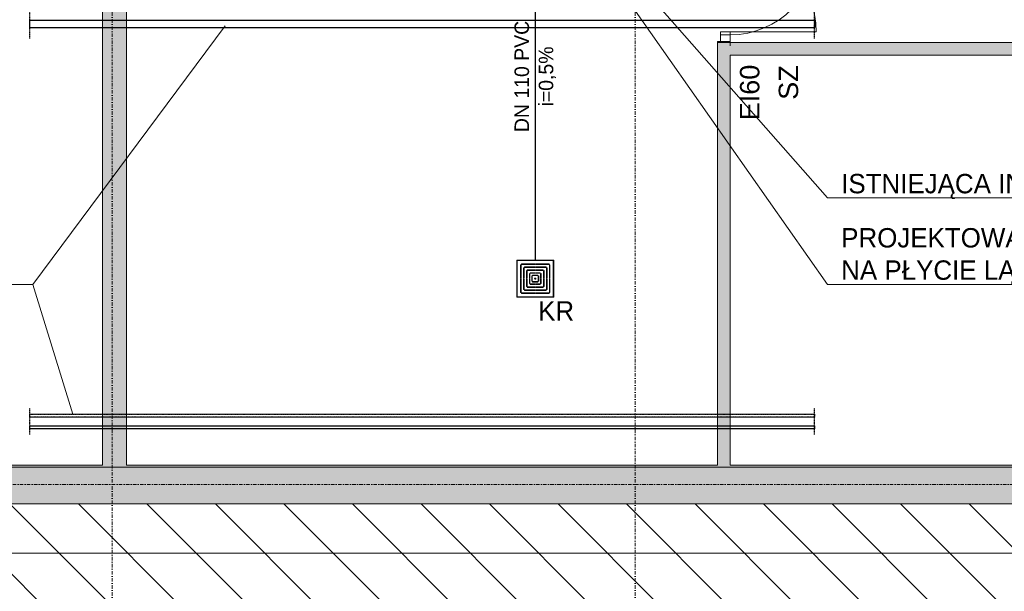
# Model space of a CAD drawing. Header units: centimetres. Extents: x -1589 to 108054, y -205274 to 31709.
# Tile 161 of 256: x 1283 to 2300, y 27160 to 27750. Entities that reach past the tile are written whole.
import ezdxf

# ---------------------------------------------------------------- set-up
doc = ezdxf.new("R2010")
doc.units = ezdxf.units.CM
doc.header["$LTSCALE"] = 0.01
doc.header["$MEASUREMENT"] = 0
for name, pattern in [('CHSW', [0]), ('DASHEDX2', [38.1, 25.4, -12.7]), ('GESTRICHELT', [7, 4, -3]), ('Krawędzie ukryte', [27, 20, -7]), ('Kropki i Kreski', [72, 36, -18, 0, -18]), ('Przerywana podwójnie', [109.361107, 52.916665, -21.166666, 14.111111, -21.166666])]:
    doc.linetypes.add(name, pattern=pattern)
for name, color, linetype in [('2_instalacje pompownia.ISTN', 7, 'Continuous'), ('2_stropy.ISTN', 7, 'Continuous'), ('2_słupy.ISTN', 7, 'Continuous'), ('2_ściany wewnętrzne.ISTN', 7, 'Continuous'), ('2_ściany zewnętrzne.ISTN', 7, 'Continuous'), ('4_osie.ISTN', 7, 'Continuous'), ('5_opisy.K_IR', 7, 'Continuous'), ('5_wymiary.ISTN', 7, 'Continuous'), ('_KD', 7, 'Continuous'), ('_WOD-KAN', 7, 'Continuous')]:
    doc.layers.add(name, color=color, linetype=linetype)
doc.layers.add('_kanalizacja', color=30, linetype='Continuous', lineweight=30)
doc.layers.add('P-SANR-FIXT', color=7, linetype='Continuous', lineweight=18)
doc.styles.add('GENERATED_STYLE_1', font='txt')
doc.dimstyles.new('GENERATED_STYLE__2', dxfattribs={"dimtxt": 0.18, "dimasz": 18.24, "dimexe": 0.18, "dimexo": 0.0625, "dimgap": 0.09, "dimtad": 0, "dimtih": 1, "dimtoh": 1, "dimdec": 4, "dimzin": 0, "dimdsep": 46, "dimcen": 0.09, "dimadec": 0, "dimazin": 0, "dimtfac": 1, "dimtdec": 4, "dimtmove": 0, "dimatfit": 3, "dimldrblk": 'ARROWHEAD_5', "dimfxl": 1, "dimtolj": 1, "dimtzin": 0, "dimarcsym": 0})

# ---------------------------------------------------------------- blocks, each defined once
blk = doc.blocks.new('*D13')
at = {"layer": '5_wymiary.ISTN', "color": 0, "linetype": 'Continuous', "lineweight": -2}
for p, q in [((1378.6, 27870.5), (724.3, 27870.5)), ((724.5, 27852.3), (724.5, 27571.2)), ((724.5, 27288.7), (724.5, 27570)), ((737, 27270.5), (724.3, 27270.5))]:
    blk.add_line(p, q, dxfattribs=at)
at = {"layer": '5_wymiary.ISTN', "color": 0}
for points in [[(727.5, 27852.3), (721.5, 27852.3), (724.5, 27870.5)], [(721.5, 27288.7), (727.5, 27288.7), (724.5, 27270.5)]]:
    blk.add_solid(points, dxfattribs=at)
at = {"layer": 'Defpoints', "color": 0}
for p in [(724.5, 27870.5), (1378.6, 27870.5), (737.1, 27270.5)]:
    blk.add_point(p, dxfattribs=at)
at = {"layer": '5_wymiary.ISTN', "color": 0, "lineweight": 5, "insert": (724.5, 27570.6), "char_height": 0.18, "attachment_point": 5, "rotation": 90}
blk.add_mtext('\\A1;600.0000', dxfattribs=at)
blk = doc.blocks.new('ARROWHEAD_5')
at = {"linetype": 'Continuous', "lineweight": 0}
blk.add_hatch(color=0, dxfattribs=at).paths.add_polyline_path([(-1, 0.2679), (0, 0), (-1, -0.2679)])
at = {"color": 0, "linetype": 'Continuous', "lineweight": 0}
blk.add_line((0, 0), (-1, 0), dxfattribs=at)

msp = doc.modelspace()

# ---------------------------------------------------------------- hatches: boundary and pattern name
at = {"layer": '2_słupy.ISTN', "linetype": 'Continuous', "lineweight": 5}
for points in [[(1358.63417, 27250.50296), (1398.63417, 27250.50296), (1398.63417, 27290.50296), (1393.69747, 27290.50296), (1393.69747, 27286.26207), (1368.69748, 27286.26207), (1368.69748, 27290.50296), (1358.63417, 27290.50296)], [(1368.69748, 27286.26207), (1393.69747, 27286.26207), (1393.69747, 27290.50296), (1368.69748, 27290.50296)], [(1898.63417, 27290.50296), (1898.63417, 27250.50296), (1938.63417, 27250.50296), (1938.63417, 27290.50296)]]:
    msp.add_hatch(color=8, dxfattribs=at).paths.add_polyline_path(points)
at = {"layer": '2_ściany wewnętrzne.ISTN', "linetype": 'Continuous', "lineweight": 5}
for points in [[(1368.69747, 27850.50296), (1368.69747, 27290.50296), (1393.69747, 27290.50296), (1393.69747, 27850.50296)], [(2003.69747, 27726.554), (2003.69747, 27713.554), (2016.69747, 27713.554), (2016.69747, 27726.554)], [(2016.69747, 27713.554), (2472.89049, 27713.554), (2472.89049, 27726.554), (2016.69747, 27726.554)], [(2003.69747, 27713.554), (2003.69747, 27290.50296), (2016.69747, 27290.50296), (2016.69747, 27713.554)]]:
    msp.add_hatch(color=8, dxfattribs=at).paths.add_polyline_path(points)
at = {"layer": '2_ściany zewnętrzne.ISTN', "linetype": 'Continuous', "lineweight": 5}
for points in [[(858.63417, 27250.50296), (1358.63417, 27250.50296), (1358.63417, 27290.50297), (858.63417, 27290.50297)], [(1398.63417, 27250.50296), (1898.63417, 27250.50296), (1898.63417, 27290.50297), (1398.63417, 27290.50297)], [(1938.63417, 27250.50296), (2438.63417, 27250.50296), (2438.63417, 27290.50296), (1938.63417, 27290.50296)]]:
    msp.add_hatch(color=8, dxfattribs=at).paths.add_polyline_path(points)
at = {"layer": '5_opisy.K_IR', "linetype": 'Continuous', "lineweight": 5}
h = msp.add_hatch(dxfattribs=at)
h.set_pattern_fill('PZT_oznaczenia_dróg_dla__78', color=8, style=0, pattern_type=2)
h.set_pattern_definition([(315, (3e-13, 28099.415), (35.35534, 35.35534), [])])
h.paths.add_polyline_path([(-995.5427, 26250.50296), (7161.18434, 26250.50296), (7161.18434, 30690.55678), (-995.5427, 30690.55678)])
h.paths.add_polyline_path([(818.63417, 27460.4239), (818.63417, 27250.50296), (4025.67745, 27250.3437), (4010.26468, 27846.68343), (4241.74987, 27846.68343), (4241.74938, 27871.68393), (4151.3174, 28019.03017), (4151.12243, 28044.03017), (4002.47423, 28044.03017), (4002.47423, 29052.5761), (4675.54492, 29052.5761), (4675.54492, 27246.25206), (6097.99749, 27246.26206), (6097.99749, 29690.55678), (1582.3586, 29690.55678), (1582.3586, 30246.26892), (902.3586, 30246.26892), (902.3586, 29690.55678), (818.63417, 29690.55678), (818.63417, 27654.43852), (818.60814, 27654.83519), (666.2756, 27654.51476), (666.02981, 27460.70225)], flags=0)

# ---------------------------------------------------------------- linework, layer by layer
at = {"layer": '2_instalacje pompownia.ISTN', "color": 8, "linetype": 'Przerywana podwójnie', "lineweight": 5}
for p, q in [((1293.69747, 27749.78479), (2103.69747, 27749.78479)), ((2103.69747, 27749.78479), (2103.69747, 27741.78479)), ((2103.69747, 27741.78479), (1293.69747, 27741.78479)), ((1293.69747, 27343.16851), (2103.69747, 27343.16851)), ((1293.69747, 27339.96851), (1293.69747, 27343.16851)), ((2103.69747, 27339.96851), (1293.69747, 27339.96851)), ((2103.69747, 27343.16851), (2103.69747, 27339.96851)), ((1293.69747, 27331.16851), (2103.69747, 27331.16851)), ((1293.69747, 27327.96851), (1293.69747, 27331.16851)), ((2103.69747, 27327.96851), (1293.69747, 27327.96851)), ((2103.69747, 27331.16851), (2103.69747, 27327.96851))]:
    msp.add_line(p, q, dxfattribs=at)
at = {"layer": '2_instalacje pompownia.ISTN', "color": 8, "linetype": 'Krawędzie ukryte', "lineweight": 5}
for p, q in [((2103.69747, 27749.68479), (1293.69747, 27749.68479)), ((2103.69747, 27741.88479), (1293.69747, 27741.88479)), ((2103.69747, 27343.06851), (1293.69747, 27343.06851)), ((2103.69747, 27340.06851), (1293.69747, 27340.06851)), ((2103.69747, 27331.06851), (1293.69747, 27331.06851)), ((2103.69747, 27328.06851), (1293.69747, 27328.06851))]:
    msp.add_line(p, q, dxfattribs=at)
at = {"layer": '2_stropy.ISTN', "color": 8, "linetype": 'Continuous', "lineweight": 5, "flags": 128}
for points in [[(767.6339, 27199.50269), (3609.63445, 27199.50269), (3609.63445, 29741.55706), (767.6339, 29741.55706)], [(767.6339, 27199.50269), (3609.63445, 27199.50269), (3609.63445, 29741.55706), (767.6339, 29741.55706)], [(858.63417, 29652.55678), (858.63417, 27288.44916), (2478.63417, 27288.44916), (2478.63417, 27290.50296), (3520.638, 27290.50296), (3522.32694, 29090.5761), (4673.86127, 29090.5761), (4673.86127, 29652.55678)]]:
    msp.add_lwpolyline(points, close=True, dxfattribs=at)
at = {"layer": '2_słupy.ISTN', "color": 8, "linetype": 'Continuous', "lineweight": 5, "flags": 128}
for points in [[(1368.69748, 27290.50296), (1358.63417, 27290.50296)], [(1398.63417, 27290.50296), (1393.69747, 27290.50296)], [(1938.63417, 27290.50296), (1898.63417, 27290.50296)], [(1358.63417, 27250.50296), (1398.63417, 27250.50296)], [(1898.63417, 27250.50296), (1938.63417, 27250.50296)]]:
    msp.add_lwpolyline(points, dxfattribs=at)
at = {"layer": '2_ściany wewnętrzne.ISTN', "color": 8, "linetype": 'Continuous', "lineweight": 5}
for p, q in [((2016.69747, 27737.59841), (2006.69747, 27737.59841)), ((2006.69747, 27737.59841), (2006.69747, 27727.59841)), ((2006.69747, 27726.554), (2006.69747, 27734.554)), ((2006.69747, 27734.554), (2016.69747, 27734.554)), ((2016.69747, 27727.59841), (2016.69747, 27737.59841)), ((2016.69747, 27737.59841), (2105.49747, 27737.59841)), ((2016.69747, 27734.554), (2016.69747, 27726.554)), ((2006.69747, 27727.59841), (2003.69747, 27727.59841)), ((2006.69747, 27727.59841), (2003.69747, 27727.59841)), ((2003.69747, 27727.59841), (2003.69747, 27723.29841)), ((2003.69747, 27727.59841), (2003.69747, 27723.29841)), ((2006.69747, 27726.554), (2003.69747, 27726.554)), ((2006.69747, 27726.554), (2003.69747, 27726.554)), ((2003.69747, 27726.55399), (2003.69747, 27723.29841)), ((2003.69747, 27726.55399), (2003.69747, 27713.554)), ((2006.69747, 27727.59841), (2016.69747, 27727.59841)), ((2016.69747, 27727.59841), (2006.69747, 27727.59841)), ((2016.69747, 27727.59841), (2006.69747, 27727.59841)), ((2016.69747, 27726.554), (2006.69747, 27726.554)), ((2016.69747, 27726.554), (2006.69747, 27726.554)), ((2016.69747, 27726.554), (2006.69747, 27726.554)), ((2016.69747, 27726.554), (2006.69747, 27726.554)), ((2016.69747, 27727.59841), (2016.69747, 27723.29841)), ((2016.69747, 27727.59841), (2016.69747, 27723.29841)), ((2016.69747, 27726.55399), (2016.69747, 27723.29841))]:
    msp.add_line(p, q, dxfattribs=at)
at = {"layer": '2_ściany wewnętrzne.ISTN', "color": 8, "linetype": 'Continuous', "lineweight": 5, "flags": 128}
for points in [[(1368.69747, 27850.50296), (1368.69747, 27290.50296)], [(1393.69747, 27290.50296), (1393.69747, 27850.50296)], [(2003.69747, 27726.554), (2003.69747, 27290.50296)], [(2472.89049, 27726.554), (2016.69747, 27726.554)], [(2016.69747, 27290.50296), (2016.69747, 27713.554)], [(2016.69747, 27713.554), (2472.89049, 27713.554)]]:
    msp.add_lwpolyline(points, dxfattribs=at)
at = {"layer": '2_ściany wewnętrzne.ISTN', "color": 8, "linetype": 'Continuous', "lineweight": 5}
for centre, radius, start, end in [((2016.69747, 27737.59841), 88.8, 0, 90), ((2016.69747, 27824.554), 90, 270, 0)]:
    msp.add_arc(centre, radius, start, end, dxfattribs=at)
at = {"layer": '2_ściany zewnętrzne.ISTN', "color": 8, "linetype": 'Continuous', "lineweight": 5, "flags": 128}
for points in [[(1358.63417, 27290.50296), (858.63417, 27290.50296)], [(1898.63417, 27290.50296), (1398.63417, 27290.50296)], [(2003.69747, 27290.50296), (1938.63417, 27290.50296)], [(2438.63417, 27290.50296), (2016.69747, 27290.50296)], [(858.63417, 27250.50296), (1358.63417, 27250.50296)], [(1398.63417, 27250.50296), (1898.63417, 27250.50296)], [(1938.63417, 27250.50296), (2438.63417, 27250.50296)]]:
    msp.add_lwpolyline(points, dxfattribs=at)
at = {"layer": '4_osie.ISTN', "color": 7, "linetype": 'Kropki i Kreski', "lineweight": 0, "ltscale": 10}
for p, q in [((1378.63417, 26776.04981), (1378.63417, 30496.05924)), ((1918.63417, 26776.04981), (1918.63417, 30496.05924)), ((3732.51489, 27270.50296), (-339.90098, 27270.50296))]:
    msp.add_line(p, q, dxfattribs=at)
at = {"layer": '_kanalizacja', "color": 92, "linetype": 'DASHEDX2', "lineweight": 25, "ltscale": 0.1, "true_color": 0x00c600}
msp.add_lwpolyline([(2103.69747, 27339.96851), (1293.69747, 27339.96851), (1293.69747, 27343.16851), (2103.69747, 27343.16851)], close=True, dxfattribs=at)
at = {"layer": '_KD', "linetype": 'GESTRICHELT'}
for points in [[(1293.69747, 27730.90916), (1293.69747, 27818.27753)], [(2103.69747, 27730.90916), (2103.69747, 27818.27753)], [(1293.69747, 27322.2117), (1293.69747, 27349.23483)], [(2103.69747, 27322.2117), (2103.69747, 27349.23483)]]:
    msp.add_lwpolyline(points, dxfattribs=at)
at = {"layer": '_WOD-KAN', "color": 7, "linetype": 'Continuous', "lineweight": 5, "flags": 128}
for points in [[(2762.67176, 27476.80025), (2117.09384, 27476.80025), (1893.93985, 27795.08327)], [(2709.26215, 27566.31058), (2117.09384, 27566.30079), (1918.63417, 27791.99172)], [(524.98899, 27476.81004), (1297.06036, 27476.80025), (1495.52003, 27743.98733)], [(1297.06036, 27476.80025), (1338.29661, 27343.16851)]]:
    msp.add_lwpolyline(points, dxfattribs=at)
at = {"layer": '_WOD-KAN', "color": 30, "lineweight": 30}
msp.add_lwpolyline([(1815.40403, 27766.30543), (1815.43507, 27502.01357)], dxfattribs=at)
at = {"layer": '_WOD-KAN', "color": 1, "linetype": 'CHSW', "lineweight": 25, "ltscale": 0.1}
for points in [[(1293.69747, 27749.68479), (2103.69747, 27749.68479), (2103.69747, 27741.88479), (1293.69747, 27741.88479)], [(1293.69747, 27331.16851), (2103.69747, 27331.16851), (2103.69747, 27327.96851), (1293.69747, 27327.96851)]]:
    msp.add_lwpolyline(points, close=True, dxfattribs=at)
at = {"layer": 'P-SANR-FIXT'}
for p, q in [((1834.48507, 27502.01357), (1796.38507, 27502.01357)), ((1796.38507, 27502.01357), (1796.38507, 27463.91357)), ((1796.70257, 27501.69607), (1834.16757, 27501.69607)), ((1796.70257, 27464.23107), (1796.70257, 27501.69607)), ((1796.78195, 27501.61669), (1796.78195, 27464.31044)), ((1834.0882, 27501.61669), (1796.78195, 27501.61669)), ((1834.0882, 27464.31044), (1834.0882, 27501.61669)), ((1834.16757, 27501.69607), (1834.16757, 27464.23107)), ((1834.48507, 27463.91357), (1834.48507, 27502.01357)), ((1800.20499, 27496.96799), (1800.20499, 27483.59861)), ((1800.20499, 27496.96799), (1800.20499, 27483.59861)), ((1800.83999, 27483.59861), (1800.83999, 27496.96799)), ((1800.83999, 27483.59861), (1800.83999, 27496.96799)), ((1814.80372, 27498.19364), (1801.43064, 27498.19364)), ((1814.80372, 27498.19364), (1801.43064, 27498.19364)), ((1801.43064, 27497.55864), (1814.80372, 27497.55864)), ((1801.43064, 27497.55864), (1814.80372, 27497.55864)), ((1803.25101, 27493.89221), (1803.25101, 27483.59829)), ((1803.25101, 27493.89221), (1803.25101, 27483.59829)), ((1803.88601, 27483.59829), (1803.88601, 27493.89221)), ((1803.88601, 27483.59829), (1803.88601, 27493.89221)), ((1814.80017, 27495.14763), (1804.50642, 27495.14763)), ((1814.80017, 27495.14763), (1804.50642, 27495.14763)), ((1804.50642, 27494.51263), (1814.80017, 27494.51263)), ((1804.50642, 27494.51263), (1814.80017, 27494.51263)), ((1806.29702, 27490.87596), (1806.29702, 27483.59704)), ((1806.29702, 27490.87596), (1806.29702, 27483.59704)), ((1806.93202, 27483.59704), (1806.93202, 27490.87596)), ((1806.93202, 27483.59704), (1806.93202, 27490.87596)), ((1807.52267, 27492.10161), (1814.80159, 27492.10161)), ((1807.52267, 27492.10161), (1814.80159, 27492.10161)), ((1814.80159, 27491.46661), (1807.52267, 27491.46661)), ((1814.80159, 27491.46661), (1807.52267, 27491.46661)), ((1814.79774, 27489.0556), (1810.57861, 27489.0556)), ((1814.79774, 27489.0556), (1810.57861, 27489.0556)), ((1810.57861, 27488.4206), (1814.79774, 27488.4206)), ((1810.57861, 27488.4206), (1814.79774, 27488.4206)), ((1820.29153, 27489.0556), (1816.06845, 27489.0556)), ((1820.29153, 27489.0556), (1816.06845, 27489.0556)), ((1816.06845, 27488.4206), (1820.29153, 27488.4206)), ((1816.06845, 27488.4206), (1820.29153, 27488.4206)), ((1823.34747, 27492.10161), (1816.06855, 27492.10161)), ((1823.34747, 27492.10161), (1816.06855, 27492.10161)), ((1816.06855, 27491.46661), (1823.34747, 27491.46661)), ((1816.06855, 27491.46661), (1823.34747, 27491.46661)), ((1826.36372, 27495.14763), (1816.06979, 27495.14763)), ((1826.36372, 27495.14763), (1816.06979, 27495.14763)), ((1816.06979, 27494.51263), (1826.36372, 27494.51263)), ((1816.06979, 27494.51263), (1826.36372, 27494.51263)), ((1829.4395, 27498.19364), (1816.07012, 27498.19364)), ((1829.4395, 27498.19364), (1816.07012, 27498.19364)), ((1816.07012, 27497.55864), (1829.4395, 27497.55864)), ((1816.07012, 27497.55864), (1829.4395, 27497.55864)), ((1823.93812, 27483.59704), (1823.93812, 27490.87596)), ((1823.93812, 27483.59704), (1823.93812, 27490.87596)), ((1824.57312, 27490.87596), (1824.57312, 27483.59704)), ((1824.57312, 27490.87596), (1824.57312, 27483.59704)), ((1826.98413, 27483.59829), (1826.98413, 27493.89221)), ((1826.98413, 27483.59829), (1826.98413, 27493.89221)), ((1827.61913, 27493.89221), (1827.61913, 27483.59829)), ((1827.61913, 27493.89221), (1827.61913, 27483.59829)), ((1830.03015, 27483.59861), (1830.03015, 27496.96799)), ((1830.03015, 27483.59861), (1830.03015, 27496.96799)), ((1830.66515, 27496.96799), (1830.66515, 27483.59861)), ((1830.66515, 27496.96799), (1830.66515, 27483.59861)), ((1800.20499, 27482.33221), (1800.20499, 27468.95914)), ((1800.20499, 27482.33221), (1800.20499, 27468.95914)), ((1800.20499, 27468.95914), (1800.20499, 27482.32852)), ((1800.20499, 27468.95914), (1800.20499, 27482.32852)), ((1800.83999, 27468.95914), (1800.83999, 27482.33221)), ((1800.83999, 27468.95914), (1800.83999, 27482.33221)), ((1800.83999, 27482.32852), (1800.83999, 27468.95914)), ((1800.83999, 27482.32852), (1800.83999, 27468.95914)), ((1803.25101, 27472.03492), (1803.25101, 27482.32884)), ((1803.25101, 27472.03492), (1803.25101, 27482.32884)), ((1803.25101, 27482.32866), (1803.25101, 27475.93243)), ((1803.25101, 27482.32866), (1803.25101, 27475.93243)), ((1803.88601, 27482.32884), (1803.88601, 27472.03492)), ((1803.88601, 27482.32884), (1803.88601, 27472.03492)), ((1803.88601, 27476.14312), (1803.88601, 27482.32866)), ((1803.88601, 27476.14312), (1803.88601, 27482.32866)), ((1806.29702, 27475.58088), (1806.29702, 27482.33009)), ((1806.29702, 27475.58088), (1806.29702, 27482.33009)), ((1806.29702, 27475.05117), (1806.29702, 27482.33009)), ((1806.29702, 27475.05117), (1806.29702, 27482.33009)), ((1806.93202, 27482.33009), (1806.93202, 27475.05117)), ((1806.93202, 27482.33009), (1806.93202, 27475.05117)), ((1806.93202, 27482.33009), (1806.93202, 27475.05117)), ((1806.93202, 27482.33009), (1806.93202, 27475.05117)), ((1809.34304, 27487.82003), (1809.34304, 27483.59695)), ((1809.34304, 27487.82003), (1809.34304, 27483.59695)), ((1809.34304, 27478.10711), (1809.34304, 27482.33018)), ((1809.34304, 27478.10711), (1809.34304, 27482.33018)), ((1809.34304, 27482.32623), (1809.34304, 27478.10711)), ((1809.34304, 27482.32623), (1809.34304, 27478.10711)), ((1809.97804, 27483.59695), (1809.97804, 27487.82003)), ((1809.97804, 27483.59695), (1809.97804, 27487.82003)), ((1809.97804, 27482.33018), (1809.97804, 27478.10711)), ((1809.97804, 27482.33018), (1809.97804, 27478.10711)), ((1809.97804, 27478.10711), (1809.97804, 27482.32623)), ((1809.97804, 27478.10711), (1809.97804, 27482.32623)), ((1811.75408, 27485.42803), (1811.75408, 27480.49459)), ((1811.75408, 27485.42803), (1811.75408, 27480.49459)), ((1812.38902, 27480.49459), (1812.38902, 27485.42803)), ((1812.38902, 27480.49459), (1812.38902, 27485.42803)), ((1817.89953, 27486.64455), (1812.9661, 27486.64455)), ((1817.89953, 27486.64455), (1812.9661, 27486.64455)), ((1812.9661, 27486.00961), (1817.89953, 27486.00961)), ((1812.9661, 27486.00961), (1817.89953, 27486.00961)), ((1812.9661, 27479.91752), (1817.89953, 27479.91752)), ((1812.9661, 27479.91752), (1817.89953, 27479.91752)), ((1812.9661, 27479.91752), (1817.89953, 27479.91752)), ((1812.9661, 27479.91752), (1817.89953, 27479.91752)), ((1817.89953, 27479.28258), (1812.9661, 27479.28258)), ((1817.89953, 27479.28258), (1812.9661, 27479.28258)), ((1817.89953, 27479.28258), (1812.9661, 27479.28258)), ((1817.89953, 27479.28258), (1812.9661, 27479.28258)), ((1818.48112, 27480.49459), (1818.48112, 27485.42803)), ((1818.48112, 27480.49459), (1818.48112, 27485.42803)), ((1819.11606, 27485.42803), (1819.11606, 27480.49459)), ((1819.11606, 27485.42803), (1819.11606, 27480.49459)), ((1820.8921, 27483.59695), (1820.8921, 27487.82003)), ((1820.8921, 27483.59695), (1820.8921, 27487.82003)), ((1820.8921, 27482.33018), (1820.8921, 27478.10711)), ((1820.8921, 27482.33018), (1820.8921, 27478.10711)), ((1820.8921, 27478.4652), (1820.8921, 27482.32623)), ((1820.8921, 27478.4652), (1820.8921, 27482.32623)), ((1821.5271, 27487.82003), (1821.5271, 27483.59695)), ((1821.5271, 27487.82003), (1821.5271, 27483.59695)), ((1821.5271, 27478.10711), (1821.5271, 27482.33018)), ((1821.5271, 27478.10711), (1821.5271, 27482.33018)), ((1821.5271, 27482.32623), (1821.5271, 27478.71755)), ((1821.5271, 27482.32623), (1821.5271, 27478.71755)), ((1823.93812, 27482.33009), (1823.93812, 27478.51989)), ((1823.93812, 27482.33009), (1823.93812, 27478.51989)), ((1823.93812, 27482.33009), (1823.93812, 27475.05117)), ((1823.93812, 27482.33009), (1823.93812, 27475.05117)), ((1824.57312, 27478.16258), (1824.57312, 27482.33009)), ((1824.57312, 27478.16258), (1824.57312, 27482.33009)), ((1824.57312, 27475.05117), (1824.57312, 27482.33009)), ((1824.57312, 27475.05117), (1824.57312, 27482.33009)), ((1826.98413, 27482.32884), (1826.98413, 27472.03492)), ((1826.98413, 27482.32884), (1826.98413, 27472.03492)), ((1826.98413, 27472.03492), (1826.98413, 27482.32866)), ((1826.98413, 27472.03492), (1826.98413, 27482.32866)), ((1827.61913, 27472.03492), (1827.61913, 27482.32884)), ((1827.61913, 27472.03492), (1827.61913, 27482.32884)), ((1827.61913, 27482.32866), (1827.61913, 27472.03492)), ((1827.61913, 27482.32866), (1827.61913, 27472.03492)), ((1830.03015, 27468.95914), (1830.03015, 27482.33221)), ((1830.03015, 27468.95914), (1830.03015, 27482.33221)), ((1830.03015, 27482.32852), (1830.03015, 27468.95914)), ((1830.03015, 27482.32852), (1830.03015, 27468.95914)), ((1830.66515, 27482.33221), (1830.66515, 27468.95914)), ((1830.66515, 27482.33221), (1830.66515, 27468.95914)), ((1830.66515, 27468.95914), (1830.66515, 27482.32852)), ((1830.66515, 27468.95914), (1830.66515, 27482.32852)), ((1801.43064, 27468.36849), (1814.80372, 27468.36849)), ((1801.43064, 27468.36849), (1814.80372, 27468.36849)), ((1804.50642, 27471.4145), (1814.80017, 27471.4145)), ((1804.50642, 27471.4145), (1814.80017, 27471.4145)), ((1814.80017, 27470.7795), (1804.50642, 27470.7795)), ((1814.80017, 27470.7795), (1804.50642, 27470.7795)), ((1814.80159, 27474.46052), (1807.52267, 27474.46052)), ((1814.80159, 27474.46052), (1807.52267, 27474.46052)), ((1807.52267, 27473.82552), (1814.80159, 27473.82552)), ((1807.52267, 27473.82552), (1814.80159, 27473.82552)), ((1810.57861, 27477.50653), (1814.79774, 27477.50653)), ((1810.57861, 27477.50653), (1814.79774, 27477.50653)), ((1810.57861, 27477.50653), (1814.79774, 27477.50653)), ((1810.57861, 27477.50653), (1814.79774, 27477.50653)), ((1814.79774, 27476.87153), (1810.57861, 27476.87153)), ((1814.79774, 27476.87153), (1810.57861, 27476.87153)), ((1816.06845, 27477.50653), (1819.68466, 27477.50653)), ((1816.06845, 27477.50653), (1819.68466, 27477.50653)), ((1816.06845, 27477.50653), (1820.29153, 27477.50653)), ((1816.06845, 27477.50653), (1820.29153, 27477.50653)), ((1820.29153, 27476.87153), (1816.06845, 27476.87153)), ((1820.29153, 27476.87153), (1816.06845, 27476.87153)), ((1816.06855, 27474.46052), (1823.34747, 27474.46052)), ((1816.06855, 27474.46052), (1823.34747, 27474.46052)), ((1823.34747, 27473.82552), (1816.06855, 27473.82552)), ((1823.34747, 27473.82552), (1816.06855, 27473.82552)), ((1816.06979, 27471.4145), (1826.36372, 27471.4145)), ((1816.06979, 27471.4145), (1826.36372, 27471.4145)), ((1826.36372, 27470.7795), (1816.06979, 27470.7795)), ((1826.36372, 27470.7795), (1816.06979, 27470.7795)), ((1816.07012, 27468.36849), (1829.4395, 27468.36849)), ((1816.07012, 27468.36849), (1829.4395, 27468.36849)), ((1834.48507, 27463.91357), (1796.38507, 27463.91357)), ((1796.70257, 27464.23107), (1834.16757, 27464.23107)), ((1834.0882, 27464.31044), (1796.78195, 27464.31044)), ((1814.80372, 27467.73349), (1801.43064, 27467.73349)), ((1814.80372, 27467.73349), (1801.43064, 27467.73349)), ((1829.4395, 27467.73349), (1816.07012, 27467.73349)), ((1829.4395, 27467.73349), (1816.07012, 27467.73349))]:
    msp.add_line(p, q, dxfattribs=at)
msp.add_circle((1815.43507, 27482.96357), 0.635, dxfattribs=at)
msp.add_circle((1815.43507, 27482.96357), 0.635, dxfattribs=at)
msp.add_circle((1815.43507, 27482.96357), 0.635, dxfattribs=at)
msp.add_circle((1815.43507, 27482.96357), 0.635, dxfattribs=at)
for centre, radius, start, end in [((1800.52249, 27496.96799), 0.3175, 0, 180), ((1800.52249, 27496.96799), 0.3175, 0, 180), ((1801.43064, 27497.87614), 0.3175, 90, 270), ((1801.43064, 27497.87614), 0.3175, 90, 270), ((1803.56851, 27493.89221), 0.3175, 0, 180), ((1803.56851, 27493.89221), 0.3175, 0, 180), ((1804.50642, 27494.83013), 0.3175, 90, 270), ((1804.50642, 27494.83013), 0.3175, 90, 270), ((1806.61452, 27490.87596), 0.3175, 0, 180), ((1806.61452, 27490.87596), 0.3175, 0, 180), ((1807.52267, 27491.78411), 0.3175, 90, 270), ((1807.52267, 27491.78411), 0.3175, 90, 270), ((1810.57861, 27488.7381), 0.3175, 90, 270), ((1810.57861, 27488.7381), 0.3175, 90, 270), ((1814.79774, 27488.7381), 0.3175, 270, 90), ((1814.79774, 27488.7381), 0.3175, 270, 90), ((1814.80017, 27494.83013), 0.3175, 270, 90), ((1814.80017, 27494.83013), 0.3175, 270, 90), ((1814.80159, 27491.78411), 0.3175, 270, 90), ((1814.80159, 27491.78411), 0.3175, 270, 90), ((1814.80372, 27497.87614), 0.3175, 270, 90), ((1814.80372, 27497.87614), 0.3175, 270, 90), ((1816.06845, 27488.7381), 0.3175, 90, 270), ((1816.06845, 27488.7381), 0.3175, 90, 270), ((1816.06855, 27491.78411), 0.3175, 90, 270), ((1816.06855, 27491.78411), 0.3175, 90, 270), ((1816.06979, 27494.83013), 0.3175, 90, 270), ((1816.06979, 27494.83013), 0.3175, 90, 270), ((1816.07012, 27497.87614), 0.3175, 90, 270), ((1816.07012, 27497.87614), 0.3175, 90, 270), ((1820.29153, 27488.7381), 0.3175, 270, 90), ((1820.29153, 27488.7381), 0.3175, 270, 90), ((1823.34747, 27491.78411), 0.3175, 270, 90), ((1823.34747, 27491.78411), 0.3175, 270, 90), ((1824.25562, 27490.87596), 0.3175, 0, 180), ((1824.25562, 27490.87596), 0.3175, 0, 180), ((1826.36372, 27494.83013), 0.3175, 270, 90), ((1826.36372, 27494.83013), 0.3175, 270, 90), ((1827.30163, 27493.89221), 0.3175, 0, 180), ((1827.30163, 27493.89221), 0.3175, 0, 180), ((1829.4395, 27497.87614), 0.3175, 270, 90), ((1829.4395, 27497.87614), 0.3175, 270, 90), ((1830.34765, 27496.96799), 0.3175, 0, 180), ((1830.34765, 27496.96799), 0.3175, 0, 180), ((1800.52249, 27483.59861), 0.3175, 180, 0), ((1800.52249, 27483.59861), 0.3175, 180, 0), ((1800.52249, 27483.59492), 0.3175, 180, 0), ((1800.52249, 27483.59492), 0.3175, 180, 0), ((1800.52249, 27482.33221), 0.3175, 0, 180), ((1800.52249, 27482.33221), 0.3175, 0, 180), ((1800.52249, 27482.32852), 0.3175, 0, 180), ((1800.52249, 27482.32852), 0.3175, 0, 180), ((1803.56851, 27483.59847), 0.3175, 180, 0), ((1803.56851, 27483.59847), 0.3175, 180, 0), ((1803.56851, 27483.59829), 0.3175, 180, 0), ((1803.56851, 27483.59829), 0.3175, 180, 0), ((1803.56851, 27482.32884), 0.3175, 0, 180), ((1803.56851, 27482.32884), 0.3175, 0, 180), ((1803.56851, 27482.32866), 0.3175, 0, 180), ((1803.56851, 27482.32866), 0.3175, 0, 180), ((1806.61452, 27483.59704), 0.3175, 180, 0), ((1806.61452, 27483.59704), 0.3175, 180, 0), ((1806.61452, 27483.59704), 0.3175, 180, 0), ((1806.61452, 27483.59704), 0.3175, 180, 0), ((1806.61452, 27482.33009), 0.3175, 0, 180), ((1806.61452, 27482.33009), 0.3175, 0, 180), ((1806.61452, 27482.33009), 0.3175, 0, 180), ((1806.61452, 27482.33009), 0.3175, 0, 180), ((1809.66054, 27487.82003), 0.3175, 0, 180), ((1809.66054, 27487.82003), 0.3175, 0, 180), ((1809.66054, 27483.6009), 0.3175, 180, 0), ((1809.66054, 27483.6009), 0.3175, 180, 0), ((1809.66054, 27483.59695), 0.3175, 180, 0), ((1809.66054, 27483.59695), 0.3175, 180, 0), ((1809.66054, 27482.33018), 0.3175, 0, 180), ((1809.66054, 27482.33018), 0.3175, 0, 180), ((1809.66054, 27482.32623), 0.3175, 0, 180), ((1809.66054, 27482.32623), 0.3175, 0, 180), ((1812.07155, 27485.42997), 0.31748, 359.65011465, 180.34988535), ((1812.07155, 27485.42997), 0.31748, 359.65011465, 180.34988535), ((1812.07155, 27480.49716), 0.31748, 179.65011465, 0.34988535), ((1812.07155, 27480.49716), 0.31748, 179.65011465, 0.34988535), ((1812.07155, 27480.49459), 0.31747, 180, 0), ((1812.07155, 27480.49459), 0.31747, 180, 0), ((1812.9661, 27486.32708), 0.31747, 90, 270), ((1812.9661, 27486.32708), 0.31747, 90, 270), ((1812.9661, 27479.60005), 0.31747, 90, 270), ((1812.9661, 27479.60005), 0.31747, 90, 270), ((1812.9661, 27479.60005), 0.31747, 90, 270), ((1812.9661, 27479.60005), 0.31747, 90, 270), ((1817.90147, 27486.32708), 0.31748, 269.65011466, 90.34988534), ((1817.90147, 27486.32708), 0.31748, 269.65011466, 90.34988534), ((1817.90147, 27479.60005), 0.31748, 269.65011466, 90.34988534), ((1817.90147, 27479.60005), 0.31748, 269.65011466, 90.34988534), ((1817.90147, 27479.60005), 0.31748, 269.65011466, 90.34988534), ((1817.90147, 27479.60005), 0.31748, 269.65011466, 90.34988534), ((1818.79859, 27485.42997), 0.31748, 359.65011481, 180.3498855), ((1818.79859, 27485.42997), 0.31748, 359.65011481, 180.3498855), ((1818.79859, 27480.49716), 0.31748, 179.6501145, 0.34988519), ((1818.79859, 27480.49716), 0.31748, 179.6501145, 0.34988519), ((1818.79859, 27480.49459), 0.31747, 180, 0), ((1818.79859, 27480.49459), 0.31747, 180, 0), ((1821.2096, 27487.82003), 0.3175, 0, 180), ((1821.2096, 27487.82003), 0.3175, 0, 180), ((1821.2096, 27483.6009), 0.3175, 180, 0), ((1821.2096, 27483.6009), 0.3175, 180, 0), ((1821.2096, 27483.59695), 0.3175, 180, 0), ((1821.2096, 27483.59695), 0.3175, 180, 0), ((1821.2096, 27482.33018), 0.3175, 0, 180), ((1821.2096, 27482.33018), 0.3175, 0, 180), ((1821.2096, 27482.32623), 0.3175, 0, 180), ((1821.2096, 27482.32623), 0.3175, 0, 180), ((1824.25562, 27483.59704), 0.3175, 180, 0), ((1824.25562, 27483.59704), 0.3175, 180, 0), ((1824.25562, 27483.59704), 0.3175, 180, 0), ((1824.25562, 27483.59704), 0.3175, 180, 0), ((1824.25562, 27482.33009), 0.3175, 0, 180), ((1824.25562, 27482.33009), 0.3175, 0, 180), ((1824.25562, 27482.33009), 0.3175, 0, 180), ((1824.25562, 27482.33009), 0.3175, 0, 180), ((1827.30163, 27483.59847), 0.3175, 180, 0), ((1827.30163, 27483.59847), 0.3175, 180, 0), ((1827.30163, 27483.59829), 0.3175, 180, 0), ((1827.30163, 27483.59829), 0.3175, 180, 0), ((1827.30163, 27482.32884), 0.3175, 0, 180), ((1827.30163, 27482.32884), 0.3175, 0, 180), ((1827.30163, 27482.32866), 0.3175, 0, 180), ((1827.30163, 27482.32866), 0.3175, 0, 180), ((1830.34765, 27483.59861), 0.3175, 180, 0), ((1830.34765, 27483.59861), 0.3175, 180, 0), ((1830.34765, 27483.59492), 0.3175, 180, 0), ((1830.34765, 27483.59492), 0.3175, 180, 0), ((1830.34765, 27482.33221), 0.3175, 0, 180), ((1830.34765, 27482.33221), 0.3175, 0, 180), ((1830.34765, 27482.32852), 0.3175, 0, 180), ((1830.34765, 27482.32852), 0.3175, 0, 180), ((1800.52249, 27468.95914), 0.3175, 180, 0), ((1800.52249, 27468.95914), 0.3175, 180, 0), ((1801.43064, 27468.05099), 0.3175, 90, 270), ((1801.43064, 27468.05099), 0.3175, 90, 270), ((1803.56851, 27472.03492), 0.3175, 180, 0), ((1803.56851, 27472.03492), 0.3175, 180, 0), ((1804.50642, 27471.097), 0.3175, 90, 270), ((1804.50642, 27471.097), 0.3175, 90, 270), ((1806.61452, 27475.05117), 0.3175, 180, 0), ((1806.61452, 27475.05117), 0.3175, 180, 0), ((1807.52267, 27474.14302), 0.3175, 90, 270), ((1807.52267, 27474.14302), 0.3175, 90, 270), ((1809.66054, 27478.10711), 0.3175, 180, 0), ((1809.66054, 27478.10711), 0.3175, 180, 0), ((1809.66054, 27478.10711), 0.3175, 180, 0), ((1809.66054, 27478.10711), 0.3175, 180, 0), ((1810.57861, 27477.18903), 0.3175, 90, 270), ((1810.57861, 27477.18903), 0.3175, 90, 270), ((1814.79774, 27477.18903), 0.3175, 270, 90), ((1814.79774, 27477.18903), 0.3175, 270, 90), ((1814.80017, 27471.097), 0.3175, 270, 90), ((1814.80017, 27471.097), 0.3175, 270, 90), ((1814.80159, 27474.14302), 0.3175, 270, 90), ((1814.80159, 27474.14302), 0.3175, 270, 90), ((1814.80372, 27468.05099), 0.3175, 270, 90), ((1814.80372, 27468.05099), 0.3175, 270, 90), ((1816.06845, 27477.18903), 0.3175, 90, 270), ((1816.06845, 27477.18903), 0.3175, 90, 270), ((1816.06855, 27474.14302), 0.3175, 90, 270), ((1816.06855, 27474.14302), 0.3175, 90, 270), ((1816.06979, 27471.097), 0.3175, 90, 270), ((1816.06979, 27471.097), 0.3175, 90, 270), ((1816.07012, 27468.05099), 0.3175, 90, 270), ((1816.07012, 27468.05099), 0.3175, 90, 270), ((1820.29153, 27477.18903), 0.3175, 270, 90), ((1820.29153, 27477.18903), 0.3175, 270, 90), ((1821.2096, 27478.10711), 0.3175, 180, 0), ((1821.2096, 27478.10711), 0.3175, 180, 0), ((1823.34747, 27474.14302), 0.3175, 270, 90), ((1823.34747, 27474.14302), 0.3175, 270, 90), ((1824.25562, 27475.05117), 0.3175, 180, 0), ((1824.25562, 27475.05117), 0.3175, 180, 0), ((1826.36372, 27471.097), 0.3175, 270, 90), ((1826.36372, 27471.097), 0.3175, 270, 90), ((1827.30163, 27472.03492), 0.3175, 180, 0), ((1827.30163, 27472.03492), 0.3175, 180, 0), ((1829.4395, 27468.05099), 0.3175, 270, 90), ((1829.4395, 27468.05099), 0.3175, 270, 90), ((1830.34765, 27468.95914), 0.3175, 180, 0), ((1830.34765, 27468.95914), 0.3175, 180, 0)]:
    msp.add_arc(centre, radius, start, end, dxfattribs=at)

# ---------------------------------------------------------------- texts
at = {"layer": '2_ściany wewnętrzne.ISTN', "color": 8, "lineweight": 5, "char_height": 20, "attachment_point": 7, "rotation": 90, "style": 'GENERATED_STYLE_1'}
for s, insert in [('\\A1;{\\pql;\\pt10;\\fArial|b0|i0|c238|p38;EI60}', (2047.02659, 27646.27827)), ('\\A1;{\\pql;\\pt10;\\fArial|b0|i0|c238|p38;SZ}', (2087.02659, 27667.48979))]:
    msp.add_mtext(s, dxfattribs=dict(at, insert=insert))
at = {"layer": '_KD', "color": 2, "linetype": 'Continuous', "lineweight": 15, "insert": (1818.39722, 27449.67669), "char_height": 20, "attachment_point": 4, "rotation": 359.99896973, "style": 'GENERATED_STYLE_1'}
msp.add_mtext('\\pxqc;\\A1;KR', dxfattribs=at)
at = {"layer": '_WOD-KAN', "color": 7, "linetype": 'Continuous', "lineweight": 15, "attachment_point": 4, "style": 'GENERATED_STYLE_1'}
for s, insert, char_height, rotation in [('\\pxqc;\\A1;DN 110 PVC\\Pi=0,5%', (1815.41955, 27634.1595), 15, 89.99896973), ('\\pxql;\\A1;ISTNIEJĄCA INSTALACJA WODOCIĄGOWA', (2131.20976, 27578.05259), 20, 359.99896973), ('\\pxql;\\A1;PROJEKTOWANY PION ZASILAJĄCY HYDRANT \\PNA PŁYCIE LĄDOWISKA', (2131.20918, 27505.47426), 20, 359.99896973)]:
    msp.add_mtext(s, dxfattribs=dict(at, insert=insert, char_height=char_height, rotation=rotation))

# ---------------------------------------------------------------- dimensions: what is measured, and where the dimension line sits
at = {"layer": '5_wymiary.ISTN', "color": 8, "linetype": 'Continuous', "lineweight": 5}
dim = msp.add_linear_dim(base=(724.49022, 27870.50296), p1=(737.09022, 27270.50296), p2=(1378.63417, 27870.50296), angle=90, dimstyle='GENERATED_STYLE__2', dxfattribs=at)
dim.commit()
dim.dimension.update_dxf_attribs({"geometry": '*D13', "text_midpoint": (724.49022, 27570.59728), "dimtype": 160, "text_rotation": 90})

doc.saveas('drawing.dxf')
